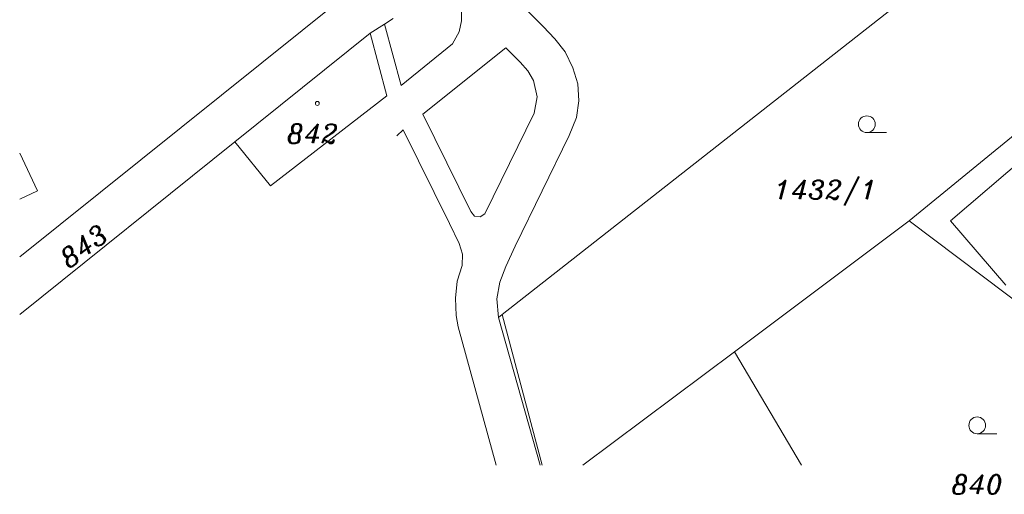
# Model space of a CAD drawing. Extents: x -573351 to -573103, y -1118956 to -1118741.
# Tile 1 of 8: x -573350 to -573262, y -1118955 to -1118913. Entities that reach past the tile are written whole.
import ezdxf
from ezdxf.enums import TextEntityAlignment as Align

# ---------------------------------------------------------------- set-up
doc = ezdxf.new("R2010")
doc.units = 0
doc.header["$MEASUREMENT"] = 0
for name, color, linetype, lineweight in [('dkm-Hranice parcel', 7, 'CONTINUOUS', 0), ('dkm-Parcelní čísla', 7, 'CONTINUOUS', 0), ('dkm-Vnitřní kresba', 7, 'CONTINUOUS', 0), ('dkm-Značky budov', 7, 'CONTINUOUS', 0), ('dkm-Značky kultur', 7, 'CONTINUOUS', 0)]:
    doc.layers.add(name, color=color, linetype=linetype, lineweight=lineweight)
doc.styles.add('Style-ITALICS', font='ITALICS.shx')

# ---------------------------------------------------------------- blocks, each defined once
blk = doc.blocks.new('4.02')
at = {"layer": 'dkm-Značky budov', "color": 7, "linetype": 'Continuous', "lineweight": 13}
blk.add_circle((-0.007, 0.001), 0.175, dxfattribs=at)
blk = doc.blocks.new('3.04')
at = {"layer": 'dkm-Značky kultur', "color": 7, "linetype": 'Continuous', "lineweight": 13}
blk.add_line((0.007, 0), (1.757, 0), dxfattribs=at)
blk.add_circle((0.007, 0.75), 0.75, dxfattribs=at)

msp = doc.modelspace()

# ---------------------------------------------------------------- linework, layer by layer
at = {"layer": 'dkm-Hranice parcel', "color": 3, "linetype": 'Continuous', "lineweight": 13}
for p, q in [((-573319.13, -1118909.61), (-573349.824, -1118934.234)), ((-573318.53, -1118914.24), (-573330.6, -1118923.96)), ((-573318.53, -1118914.24), (-573317.05, -1118919.85)), ((-573252.69, -1118916.49), (-573270.39, -1118931.02)), ((-573349.824, -1118939.375), (-573330.6, -1118923.96)), ((-573270.39, -1118931.02), (-573286, -1118942.7)), ((-573303.174, -1118952.826), (-573306.74, -1118939.39)), ((-573286, -1118942.7), (-573299.532, -1118952.826)), ((-573286, -1118942.7), (-573280.017, -1118952.826))]:
    msp.add_line(p, q, dxfattribs=at)
at = {"layer": 'dkm-Hranice parcel', "color": 3, "linetype": 'Continuous', "lineweight": 13, "flags": 128}
for points in [[(-573245.44, -1118891.44), (-573265.37, -1118906.88), (-573306.74, -1118939.39)], [(-573316.49, -1118912.94), (-573317.26, -1118913.43), (-573318.53, -1118914.24)], [(-573306.74, -1118939.39), (-573307.06, -1118939.64), (-573307.21, -1118937.97), (-573306.94, -1118936.48), (-573306.41, -1118935.08), (-573305.59, -1118933.26), (-573300.75, -1118923.38), (-573300.11, -1118921.79), (-573299.89, -1118920.28), (-573299.98, -1118918.76), (-573300.44, -1118917.33), (-573301.11, -1118915.92), (-573302.03, -1118914.74), (-573303.07, -1118913.64), (-573304.47, -1118912.24)], [(-573330.6, -1118923.96), (-573327.43, -1118927.89), (-573317.05, -1118919.85)], [(-573242.16, -1118951.91), (-573259.53, -1118939.19), (-573270.39, -1118931.02)]]:
    msp.add_lwpolyline(points, dxfattribs=at)
at = {"layer": 'dkm-Vnitřní kresba', "color": 2, "linetype": 'Continuous', "lineweight": 0}
for p, q in [((-573310.39, -1118912.11), (-573310.37, -1118913.14)), ((-573317.26, -1118913.43), (-573315.76, -1118918.92)), ((-573310.37, -1118913.14), (-573310.58, -1118914.12)), ((-573310.58, -1118914.12), (-573311.17, -1118915.21)), ((-573311.17, -1118915.21), (-573315.76, -1118918.92)), ((-573306.42, -1118915.55), (-573313.84, -1118921.48)), ((-573306.42, -1118915.55), (-573305.13, -1118916.85)), ((-573305.13, -1118916.85), (-573304.46, -1118917.61)), ((-573304.46, -1118917.61), (-573303.96, -1118918.47)), ((-573251.43, -1118917.92), (-573266.72, -1118931)), ((-573303.96, -1118918.47), (-573303.62, -1118919.93)), ((-573303.62, -1118919.93), (-573303.9, -1118921.39)), ((-573313.84, -1118921.48), (-573309.54, -1118930.18)), ((-573303.9, -1118921.39), (-573308.29, -1118930.37)), ((-573315.58, -1118922.89), (-573316.15, -1118923.43)), ((-573315.58, -1118922.89), (-573311.45, -1118931.24)), ((-573349.824, -1118924.968), (-573348.22, -1118928.32)), ((-573348.22, -1118928.32), (-573349.824, -1118929.078)), ((-573309.54, -1118930.18), (-573309.2, -1118930.59)), ((-573309.2, -1118930.59), (-573308.72, -1118930.65)), ((-573308.29, -1118930.37), (-573308.72, -1118930.65)), ((-573311.45, -1118931.24), (-573310.58, -1118933.04)), ((-573266.72, -1118931), (-573261.78, -1118936.77)), ((-573310.58, -1118933.04), (-573310.28, -1118933.99)), ((-573310.28, -1118933.99), (-573310.31, -1118934.99)), ((-573310.31, -1118934.99), (-573310.75, -1118936.41)), ((-573310.75, -1118936.41), (-573310.91, -1118937.93)), ((-573310.91, -1118937.93), (-573310.84, -1118939.48)), ((-573310.84, -1118939.48), (-573310.67, -1118940.48)), ((-573307.06, -1118939.64), (-573303.354, -1118952.826)), ((-573310.67, -1118940.48), (-573307.266, -1118952.826))]:
    msp.add_line(p, q, dxfattribs=at)

# ---------------------------------------------------------------- block references
at = {"layer": 'dkm-Značky budov', "color": 7, "linetype": 'Continuous', "lineweight": 13}
msp.add_blockref('4.02', (-573323.24, -1118920.52), dxfattribs=at)
at = {"layer": 'dkm-Značky kultur', "color": 7, "linetype": 'Continuous', "lineweight": 13}
for p in [(-573274.19, -1118923.13), (-573264.33, -1118950.03)]:
    msp.add_blockref('3.04', p, dxfattribs=at)

# ---------------------------------------------------------------- texts
at = {"layer": 'dkm-Parcelní čísla', "color": 1, "linetype": 'Continuous', "lineweight": 0, "style": 'Style-ITALICS'}
msp.add_text('842', height=1.7, dxfattribs=at).set_placement((-573323.669, -1118924.06), align=Align.CENTER)
at = {"layer": 'dkm-Parcelní čísla', "color": 2, "linetype": 'Continuous', "lineweight": 0, "style": 'Style-ITALICS'}
for s, p in [('1432/1', (-573277.848, -1118929.07)), ('840', (-573264.326, -1118955.41))]:
    msp.add_text(s, height=1.7, dxfattribs=at).set_placement(p, align=Align.CENTER)
msp.add_text('843', height=1.7, rotation=37, dxfattribs=at).set_placement((-573343.593, -1118933.942), align=Align.CENTER)

doc.saveas('drawing.dxf')
